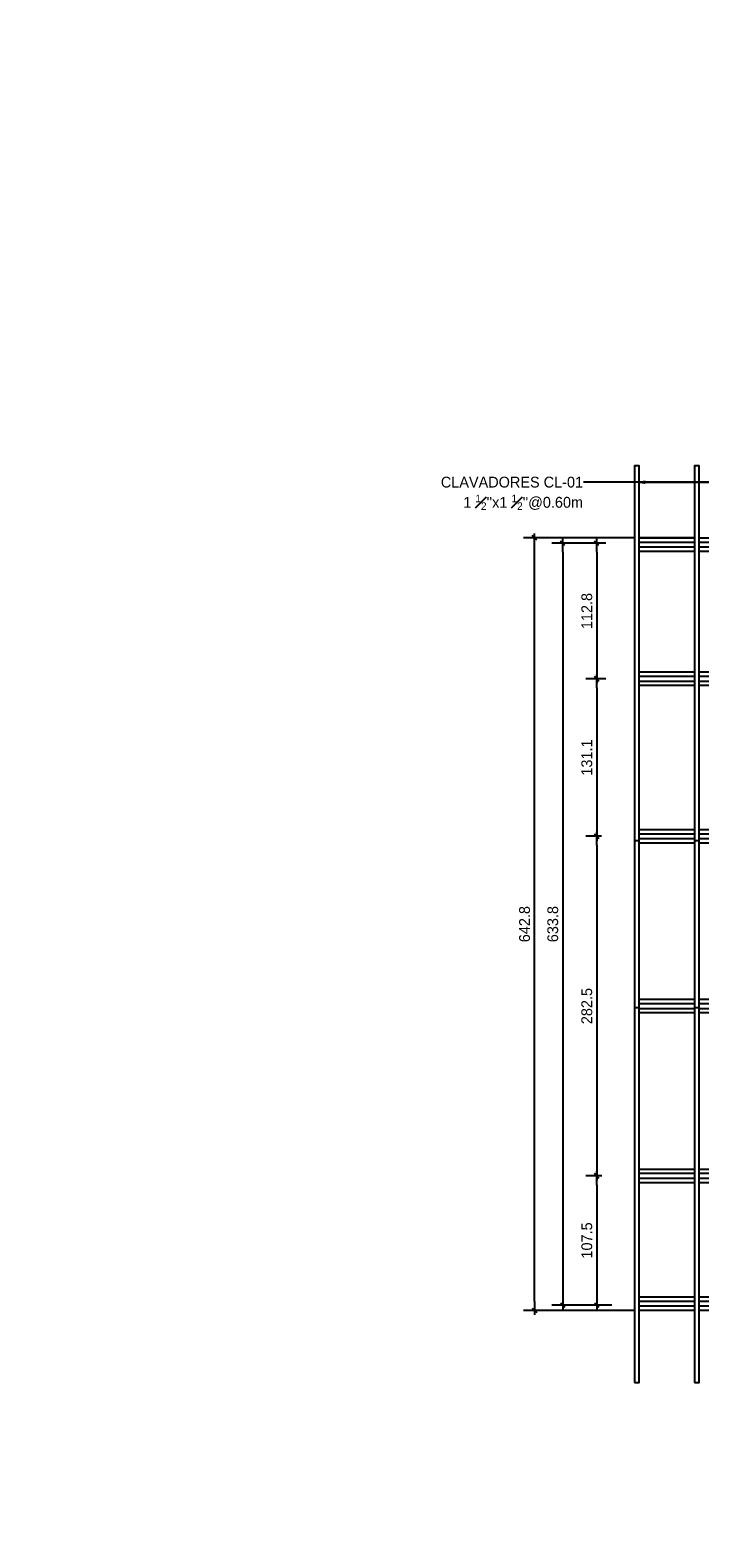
# Model space of a CAD drawing. Header units: millimetres. Extents: x 19458 to 19711, y 4351 to 4752.
# Tile 6 of 256: x 19479.6 to 19485.17, y 4513.9 to 4526.45. Entities that reach past the tile are written whole.
import ezdxf
from ezdxf import colors
from ezdxf.entities.mleader import LeaderData, LeaderLine
from ezdxf.math import Vec2, Vec3

# ---------------------------------------------------------------- set-up
doc = ezdxf.new("R2010")
doc.units = ezdxf.units.MM
doc.set_wipeout_variables(frame=1)
for name, color, linetype in [('0 @ 0.5', 7, 'Continuous'), ('ALFAJIAS', 3, 'Continuous'), ('CLAVADORES', 1, 'Continuous'), ('cotas', 1, 'Continuous'), ('cotas @ 500', 1, 'Continuous')]:
    doc.layers.add(name, color=color, linetype=linetype)
doc.styles.add('century gothic', font='GOTHIC.TTF')
doc.styles.add('COTAS SMC', font='GOTHIC.TTF')
doc.dimstyles.new('ANOTATIVE 100 SMCONSTRUCCIONES', dxfattribs={"dimscale": 0, "dimtxt": 0.18, "dimasz": 0.15, "dimexe": 0.18, "dimexo": 0.09, "dimgap": 0.1, "dimtad": 1, "dimzin": 0, "dimdsep": 46, "dimtxsty": 'century gothic', "dimblk1": 'FLECHA1', "dimblk2": 'FLECHA1', "dimsah": 1, "dimcen": 0.18, "dimdle": 0.075, "dimclrd": 1, "dimclre": 1, "dimclrt": 2, "dimaunit": 1, "dimadec": 0, "dimazin": 0, "dimtfac": 0.75, "dimtix": 1, "dimtmove": 2, "dimatfit": 3, "dimfxl": 0.09, "dimtvp": 1.5, "dimtfill": 1, "dimtolj": 1, "dimtzin": 0, "dimarcsym": 0})
doc.dimstyles.new('ANOTATIVE CM SMCONSTRUCCIONES', dxfattribs={"dimscale": 0, "dimtxt": 0.18, "dimasz": 0.15, "dimexe": 0.18, "dimexo": 0.18, "dimgap": 0.07, "dimtad": 1, "dimdec": 1, "dimlfac": 100, "dimdsep": 46, "dimtxsty": 'century gothic', "dimblk1": 'FLECHA1', "dimblk2": 'FLECHA1', "dimsah": 1, "dimcen": 0.18, "dimdle": 0.075, "dimclrd": 1, "dimclre": 1, "dimclrt": 2, "dimaunit": 1, "dimadec": 0, "dimazin": 2, "dimtfac": 0.75, "dimtdec": 1, "dimtix": 1, "dimtmove": 2, "dimatfit": 3, "dimfxl": 0.09, "dimtvp": 1.5, "dimtfill": 1, "dimtolj": 1, "dimtzin": 0, "dimarcsym": 0})
doc.dimstyles.new('PIES SMCONSTRUCCIONES', dxfattribs={"dimscale": 0, "dimtxt": 0.18, "dimasz": 0.2, "dimexe": 0.18, "dimexo": 0, "dimgap": 0.1, "dimtad": 1, "dimdec": 0, "dimlfac": 39.370079, "dimzin": 0, "dimdsep": 46, "dimlunit": 4, "dimtxsty": 'COTAS SMC', "dimblk1": 'FLECHA1', "dimblk2": 'FLECHA1', "dimsah": 1, "dimcen": 0.2, "dimdle": 0.075, "dimclrd": 1, "dimclre": 1, "dimclrt": 2, "dimaunit": 1, "dimadec": 0, "dimazin": 0, "dimtfac": 0.75, "dimtdec": 0, "dimtix": 1, "dimtmove": 2, "dimatfit": 3, "dimfxl": 0.09, "dimtvp": 1.5, "dimtfill": 1, "dimtolj": 1, "dimtzin": 0, "dimarcsym": 0})

# ---------------------------------------------------------------- blocks, each defined once
blk = doc.blocks.new('FLECHA1')
at = {"color": 4}
blk.add_line((-0.24618, -0.24808), (0.24808, 0.25), dxfattribs=at)
at = {"color": 1}
blk.add_line((-1, 0), (0.49616, 0), dxfattribs=at)
blk = doc.blocks.new('*D509')
at = {"layer": 'cotas', "color": 1, "lineweight": -2, "transparency": 16777216}
for p, q in [((19614.326, 4625.845), (19614.326, 4700.845)), ((19570.984, 4550.845), (19524.326, 4550.845)), ((19614.326, 4548.43), (19614.326, 4550.845)), ((19570.534, 4548.43), (19524.326, 4548.43)), ((19614.326, 4473.43), (19614.326, 4398.43))]:
    blk.add_line(p, q, dxfattribs=at)
at = {"layer": 'Defpoints', "color": 0, "transparency": 16777216}
for p in [(19614.326, 4550.845), (19615.984, 4550.845), (19615.534, 4548.43)]:
    blk.add_point(p, dxfattribs=at)
at = {"layer": 'cotas', "color": 1, "lineweight": -2, "transparency": 16777216, "xscale": 75, "yscale": 75, "zscale": 75}
for p, rotation in [((19614.326, 4550.845), 270), ((19614.326, 4548.43), 90)]:
    blk.add_blockref('FLECHA1', p, dxfattribs=dict(at, rotation=rotation))
at = {"layer": 'cotas', "color": 2, "transparency": 16777216, "insert": (19517.338, 4549.637), "char_height": 90, "attachment_point": 5, "rotation": 90, "style": 'century gothic', "bg_fill": 3, "box_fill_scale": 1.1, "bg_fill_color": 256, "bg_fill_true_color": 13158600, "bg_fill_transparency": 0}
blk.add_mtext('\\A1;2.42', dxfattribs=at)
blk = doc.blocks.new('*D564')
at = {"layer": 'cotas', "color": 1, "lineweight": -2, "transparency": 16777216}
for p, q in [((19620.013, 4651.753), (19620.013, 4751.753)), ((19620.417, 4551.753), (19530.013, 4551.753)), ((19620.013, 4550.533), (19620.013, 4551.753)), ((19620.417, 4550.533), (19530.013, 4550.533)), ((19620.013, 4450.533), (19620.013, 4350.533))]:
    blk.add_line(p, q, dxfattribs=at)
at = {"layer": 'Defpoints', "color": 0, "transparency": 16777216}
for p in [(19620.013, 4551.753), (19620.417, 4551.753), (19620.417, 4550.533)]:
    blk.add_point(p, dxfattribs=at)
at = {"layer": 'cotas', "color": 1, "lineweight": -2, "transparency": 16777216, "xscale": 100, "yscale": 100, "zscale": 100}
for p, rotation in [((19620.013, 4551.753), 270), ((19620.013, 4550.533), 90)]:
    blk.add_blockref('FLECHA1', p, dxfattribs=dict(at, rotation=rotation))
at = {"layer": 'cotas', "color": 2, "transparency": 16777216, "insert": (19523.881, 4551.143), "char_height": 90, "attachment_point": 5, "rotation": 90, "style": 'COTAS SMC', "bg_fill": 3, "box_fill_scale": 1.1, "bg_fill_color": 256, "bg_fill_true_color": 13158600, "bg_fill_transparency": 0}
blk.add_mtext("\\A1;4'", dxfattribs=at)
blk = doc.blocks.new('*D114')
at = {"color": 1, "lineweight": -2, "transparency": 16777216}
for p, q in [((19484.39, 4522.176), (19484.224, 4522.176)), ((19484.314, 4522.101), (19484.314, 4521.123)), ((19484.39, 4521.048), (19484.224, 4521.048))]:
    blk.add_line(p, q, dxfattribs=at)
at = {"layer": 'Defpoints', "color": 0, "transparency": 16777216}
for p in [(19484.48, 4522.176), (19484.314, 4521.048), (19484.48, 4521.048)]:
    blk.add_point(p, dxfattribs=at)
at = {"color": 1, "lineweight": -2, "transparency": 16777216, "xscale": 0.075, "yscale": 0.075, "zscale": 0.075}
for p, rotation in [((19484.314, 4522.176), 90), ((19484.314, 4521.048), 270)]:
    blk.add_blockref('FLECHA1', p, dxfattribs=dict(at, rotation=rotation))
at = {"color": 2, "transparency": 16777216, "insert": (19484.232, 4521.612), "char_height": 0.09, "attachment_point": 5, "rotation": 90, "style": 'century gothic', "bg_fill": 3, "box_fill_scale": 1.1, "bg_fill_color": 256, "bg_fill_true_color": 13158600, "bg_fill_transparency": 0}
blk.add_mtext('\\A1;112.8', dxfattribs=at)
blk = doc.blocks.new('*D115')
at = {"color": 1, "lineweight": -2, "transparency": 16777216}
for p, q in [((19484.39, 4521.048), (19484.224, 4521.048)), ((19484.314, 4520.973), (19484.314, 4519.813)), ((19484.355, 4519.738), (19484.224, 4519.738))]:
    blk.add_line(p, q, dxfattribs=at)
at = {"layer": 'Defpoints', "color": 0, "transparency": 16777216}
for p in [(19484.48, 4521.048), (19484.314, 4519.738), (19484.445, 4519.738)]:
    blk.add_point(p, dxfattribs=at)
at = {"color": 1, "lineweight": -2, "transparency": 16777216, "xscale": 0.075, "yscale": 0.075, "zscale": 0.075}
for p, rotation in [((19484.314, 4521.048), 90), ((19484.314, 4519.738), 270)]:
    blk.add_blockref('FLECHA1', p, dxfattribs=dict(at, rotation=rotation))
at = {"color": 2, "transparency": 16777216, "insert": (19484.232, 4520.393), "char_height": 0.09, "attachment_point": 5, "rotation": 90, "style": 'century gothic', "bg_fill": 3, "box_fill_scale": 1.1, "bg_fill_color": 256, "bg_fill_true_color": 13158600, "bg_fill_transparency": 0}
blk.add_mtext('\\A1;131.1', dxfattribs=at)
blk = doc.blocks.new('*D116')
at = {"color": 1, "lineweight": -2, "transparency": 16777216}
for p, q in [((19484.355, 4519.738), (19484.224, 4519.738)), ((19484.314, 4519.663), (19484.314, 4516.988)), ((19484.358, 4516.913), (19484.224, 4516.913))]:
    blk.add_line(p, q, dxfattribs=at)
at = {"layer": 'Defpoints', "color": 0, "transparency": 16777216}
for p in [(19484.445, 4519.738), (19484.314, 4516.913), (19484.448, 4516.913)]:
    blk.add_point(p, dxfattribs=at)
at = {"color": 1, "lineweight": -2, "transparency": 16777216, "xscale": 0.075, "yscale": 0.075, "zscale": 0.075}
for p, rotation in [((19484.314, 4519.738), 90), ((19484.314, 4516.913), 270)]:
    blk.add_blockref('FLECHA1', p, dxfattribs=dict(at, rotation=rotation))
at = {"color": 2, "transparency": 16777216, "insert": (19484.232, 4518.325), "char_height": 0.09, "attachment_point": 5, "rotation": 90, "style": 'century gothic', "bg_fill": 3, "box_fill_scale": 1.1, "bg_fill_color": 256, "bg_fill_true_color": 13158600, "bg_fill_transparency": 0}
blk.add_mtext('\\A1;282.5', dxfattribs=at)
blk = doc.blocks.new('*D117')
at = {"color": 1, "lineweight": -2, "transparency": 16777216}
for p, q in [((19484.358, 4516.913), (19484.224, 4516.913)), ((19484.314, 4516.838), (19484.314, 4515.913)), ((19484.44, 4515.838), (19484.224, 4515.838))]:
    blk.add_line(p, q, dxfattribs=at)
at = {"layer": 'Defpoints', "color": 0, "transparency": 16777216}
for p in [(19484.448, 4516.913), (19484.314, 4515.838), (19484.53, 4515.838)]:
    blk.add_point(p, dxfattribs=at)
at = {"color": 1, "lineweight": -2, "transparency": 16777216, "xscale": 0.075, "yscale": 0.075, "zscale": 0.075}
for p, rotation in [((19484.314, 4516.913), 90), ((19484.314, 4515.838), 270)]:
    blk.add_blockref('FLECHA1', p, dxfattribs=dict(at, rotation=rotation))
at = {"color": 2, "transparency": 16777216, "insert": (19484.232, 4516.375), "char_height": 0.09, "attachment_point": 5, "rotation": 90, "style": 'century gothic', "bg_fill": 3, "box_fill_scale": 1.1, "bg_fill_color": 256, "bg_fill_true_color": 13158600, "bg_fill_transparency": 0}
blk.add_mtext('\\A1;107.5', dxfattribs=at)
blk = doc.blocks.new('*D118')
at = {"color": 1, "lineweight": -2, "transparency": 16777216}
for p, q in [((19484.39, 4522.176), (19483.941, 4522.176)), ((19484.031, 4522.101), (19484.031, 4515.913)), ((19484.39, 4515.838), (19483.941, 4515.838))]:
    blk.add_line(p, q, dxfattribs=at)
at = {"layer": 'Defpoints', "color": 0, "transparency": 16777216}
for p in [(19484.48, 4522.176), (19484.031, 4515.838), (19484.48, 4515.838)]:
    blk.add_point(p, dxfattribs=at)
at = {"color": 1, "lineweight": -2, "transparency": 16777216, "xscale": 0.075, "yscale": 0.075, "zscale": 0.075}
for p, rotation in [((19484.031, 4522.176), 90), ((19484.031, 4515.838), 270)]:
    blk.add_blockref('FLECHA1', p, dxfattribs=dict(at, rotation=rotation))
at = {"color": 2, "transparency": 16777216, "insert": (19483.949, 4519.007), "char_height": 0.09, "attachment_point": 5, "rotation": 90, "style": 'century gothic', "bg_fill": 3, "box_fill_scale": 1.1, "bg_fill_color": 256, "bg_fill_true_color": 13158600, "bg_fill_transparency": 0}
blk.add_mtext('\\A1;633.8', dxfattribs=at)
blk = doc.blocks.new('*D112')
at = {"color": 1, "lineweight": -2, "transparency": 16777216}
for p, q in [((19485.139, 4522.221), (19483.706, 4522.221)), ((19483.796, 4515.868), (19483.796, 4522.146)), ((19485.139, 4515.793), (19483.706, 4515.793))]:
    blk.add_line(p, q, dxfattribs=at)
at = {"layer": 'Defpoints', "color": 0, "transparency": 16777216}
for p in [(19483.796, 4522.221), (19485.229, 4522.221), (19485.229, 4515.793)]:
    blk.add_point(p, dxfattribs=at)
at = {"color": 1, "lineweight": -2, "transparency": 16777216, "xscale": 0.075, "yscale": 0.075, "zscale": 0.075}
for p, rotation in [((19483.796, 4522.221), 90), ((19483.796, 4515.793), 270)]:
    blk.add_blockref('FLECHA1', p, dxfattribs=dict(at, rotation=rotation))
at = {"color": 2, "transparency": 16777216, "insert": (19483.714, 4519.007), "char_height": 0.09, "attachment_point": 5, "rotation": 90, "style": 'century gothic', "bg_fill": 3, "box_fill_scale": 1.1, "bg_fill_color": 256, "bg_fill_true_color": 13158600, "bg_fill_transparency": 0}
blk.add_mtext('\\A1;642.8', dxfattribs=at)
blk = doc.blocks.new('RF01')
for points in [[(19518.099, 4524.927), (19518.099, 4524.889), (19519.307, 4524.889), (19519.307, 4524.927)], [(19520.076, 4524.927), (19520.076, 4524.889), (19521.284, 4524.889), (19521.284, 4524.927)]]:
    blk.add_wipeout(points).dxf.layer = 'ALFAJIAS'
blk.add_wipeout([(19515.515, 4524.889), (19515.515, 4524.851), (19523.859, 4524.851), (19523.859, 4524.889)]).dxf.layer = 'ALFAJIAS'
at = {"layer": 'ALFAJIAS'}
for p, q in [((19518.696, 4524.851), (19515.515, 4524.851)), ((19518.696, 4524.851), (19520.672, 4524.851)), ((19523.853, 4524.851), (19520.672, 4524.851)), ((19523.859, 4524.851), (19523.853, 4524.851))]:
    blk.add_line(p, q, dxfattribs=at)
blk.add_wipeout([(19515.515, 4524.965), (19515.515, 4524.927), (19523.859, 4524.927), (19523.859, 4524.965)]).dxf.layer = 'ALFAJIAS'
for p, q in [((19515.515, 4524.965), (19515.515, 4524.927)), ((19515.515, 4524.965), (19518.696, 4524.965)), ((19518.099, 4524.927), (19515.515, 4524.927)), ((19515.515, 4524.889), (19515.515, 4524.851)), ((19515.515, 4524.889), (19518.099, 4524.889)), ((19518.099, 4524.927), (19518.099, 4524.889)), ((19518.099, 4524.927), (19518.696, 4524.927)), ((19518.099, 4524.889), (19518.696, 4524.889)), ((19518.696, 4524.927), (19518.696, 4524.965)), ((19518.696, 4524.965), (19520.672, 4524.965)), ((19518.696, 4524.927), (19519.292, 4524.927)), ((19518.696, 4524.851), (19518.696, 4524.889)), ((19518.696, 4524.889), (19519.292, 4524.889)), ((19519.307, 4524.927), (19519.292, 4524.927)), ((19519.292, 4524.889), (19519.292, 4524.927)), ((19519.307, 4524.889), (19519.292, 4524.889)), ((19519.307, 4524.889), (19519.307, 4524.927)), ((19519.307, 4524.927), (19520.076, 4524.927)), ((19519.307, 4524.889), (19520.076, 4524.889)), ((19520.076, 4524.927), (19520.076, 4524.889)), ((19520.076, 4524.927), (19520.672, 4524.927)), ((19520.076, 4524.889), (19520.672, 4524.889)), ((19520.672, 4524.927), (19520.672, 4524.965)), ((19520.672, 4524.965), (19523.853, 4524.965)), ((19520.672, 4524.927), (19521.268, 4524.927)), ((19520.672, 4524.851), (19520.672, 4524.889)), ((19520.672, 4524.889), (19521.268, 4524.889)), ((19521.284, 4524.927), (19521.268, 4524.927)), ((19521.268, 4524.889), (19521.268, 4524.927)), ((19521.284, 4524.889), (19521.268, 4524.889)), ((19521.284, 4524.889), (19521.284, 4524.927)), ((19521.284, 4524.927), (19523.853, 4524.927)), ((19523.853, 4524.889), (19521.284, 4524.889)), ((19523.853, 4524.965), (19523.853, 4524.927)), ((19523.859, 4524.965), (19523.853, 4524.965)), ((19523.859, 4524.927), (19523.853, 4524.927)), ((19523.853, 4524.889), (19523.853, 4524.851)), ((19523.859, 4524.889), (19523.853, 4524.889)), ((19523.859, 4524.927), (19523.859, 4524.965)), ((19523.859, 4524.851), (19523.859, 4524.889))]:
    blk.add_line(p, q, dxfattribs=at)
blk = doc.blocks.new('CL01')
blk.add_wipeout([(19500.36, 4517.081), (19500.398, 4517.081), (19500.398, 4520.202), (19500.36, 4520.202)]).dxf.layer = 'CLAVADORES'
at = {"layer": 'CLAVADORES'}
blk.add_lwpolyline([(19500.36, 4517.081), (19500.398, 4517.081), (19500.398, 4520.202), (19500.36, 4520.202)], close=True, dxfattribs=at)
blk = doc.blocks.new('CL02')
blk.add_wipeout([(19499.378, 4518.314), (19499.416, 4518.314), (19499.416, 4519.7), (19499.378, 4519.7)]).dxf.layer = 'CLAVADORES'
at = {"layer": 'CLAVADORES'}
blk.add_lwpolyline([(19499.378, 4518.314), (19499.416, 4518.314), (19499.416, 4519.7), (19499.378, 4519.7)], close=True, dxfattribs=at)
blk = doc.blocks.new('*U796')
at = {"layer": 'cotas @ 500'}
dim = blk.add_linear_dim(base=(19614.326038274, 4550.84482378), p1=(19615.533859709, 4548.42982378), p2=(19615.98360808, 4550.84482378), angle=90, dimstyle='ANOTATIVE 100 SMCONSTRUCCIONES', override={"dimscale": 500, "dimtix": 1, "dimtofl": 1, "dimtmove": 1, "dimatfit": 1}, dxfattribs=at)
dim.commit()
dim.dimension.update_dxf_attribs({"geometry": '*D509', "text_midpoint": (19517.337595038, 4549.63732378)})
blk = doc.blocks.new('*U798')
at = {"layer": 'cotas @ 500'}
dim = blk.add_linear_dim(base=(19620.013, 4551.753), p1=(19620.417, 4550.533), p2=(19620.417, 4551.753), angle=90, dimstyle='PIES SMCONSTRUCCIONES', override={"dimscale": 500, "dimtix": 1, "dimtofl": 1, "dimtmove": 2, "dimatfit": 3}, dxfattribs=at)
dim.commit()
dim.dimension.update_dxf_attribs({"geometry": '*D564', "text_midpoint": (19523.881, 4551.143)})

msp = doc.modelspace()

# ---------------------------------------------------------------- block references
at = {"layer": 'cotas'}
msp.add_blockref('*U796', (0, 0), dxfattribs=at)

# ---------------------------------------------------------------- next in the draw order: block references
msp.add_blockref('*U798', (0, 0), dxfattribs=at)

# ---------------------------------------------------------------- next in the draw order: dimensions: what is measured, and where the dimension line sits
at = {"layer": '0 @ 0.5'}
dim = msp.add_linear_dim(base=(19484.31379761, 4521.048444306), p1=(19484.48010385, 4522.175944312), p2=(19484.48010385, 4521.048444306), angle=90, dimstyle='ANOTATIVE CM SMCONSTRUCCIONES', override={"dimscale": 0.5, "dimtix": 1, "dimtofl": 1, "dimtmove": 2, "dimatfit": 3}, dxfattribs=at)
dim.commit()
dim.dimension.update_dxf_attribs({"geometry": '*D114', "text_midpoint": (19484.231533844, 4521.612194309)})

# ---------------------------------------------------------------- next in the draw order: dimensions: what is measured, and where the dimension line sits
dim = msp.add_linear_dim(base=(19484.3138, 4519.7375), p1=(19484.4801, 4521.0484), p2=(19484.4451, 4519.7375), angle=90, dimstyle='ANOTATIVE CM SMCONSTRUCCIONES', override={"dimscale": 0.5, "dimtix": 1, "dimtofl": 1, "dimtmove": 2, "dimatfit": 3}, dxfattribs=at)
dim.commit()
dim.dimension.update_dxf_attribs({"geometry": '*D115', "text_midpoint": (19484.2315, 4520.393)})

# ---------------------------------------------------------------- next in the draw order: dimensions: what is measured, and where the dimension line sits
dim = msp.add_linear_dim(base=(19484.3138, 4516.9125), p1=(19484.4451, 4519.7375), p2=(19484.448, 4516.9125), angle=90, dimstyle='ANOTATIVE CM SMCONSTRUCCIONES', override={"dimscale": 0.5, "dimtix": 1, "dimtofl": 1, "dimtmove": 2, "dimatfit": 3}, dxfattribs=at)
dim.commit()
dim.dimension.update_dxf_attribs({"geometry": '*D116', "text_midpoint": (19484.2315, 4518.325)})

# ---------------------------------------------------------------- next in the draw order: dimensions: what is measured, and where the dimension line sits
dim = msp.add_linear_dim(base=(19484.3138, 4515.8375), p1=(19484.448, 4516.9125), p2=(19484.5304, 4515.8375), angle=90, dimstyle='ANOTATIVE CM SMCONSTRUCCIONES', override={"dimscale": 0.5, "dimtix": 1, "dimtofl": 1, "dimtmove": 2, "dimatfit": 3}, dxfattribs=at)
dim.commit()
dim.dimension.update_dxf_attribs({"geometry": '*D117', "text_midpoint": (19484.2315, 4516.375)})

# ---------------------------------------------------------------- next in the draw order: dimensions: what is measured, and where the dimension line sits
dim = msp.add_linear_dim(base=(19484.0314, 4515.8375), p1=(19484.4801, 4522.1759), p2=(19484.4801, 4515.8375), angle=90, dimstyle='ANOTATIVE CM SMCONSTRUCCIONES', override={"dimscale": 0.5, "dimtix": 1, "dimtofl": 1, "dimtmove": 2, "dimatfit": 3}, dxfattribs=at)
dim.commit()
dim.dimension.update_dxf_attribs({"geometry": '*D118', "text_midpoint": (19483.9491, 4519.0067)})

# ---------------------------------------------------------------- next in the draw order: dimensions: what is measured, and where the dimension line sits
dim = msp.add_linear_dim(base=(19483.7963, 4522.2209), p1=(19485.2286, 4515.7925), p2=(19485.2286, 4522.2209), angle=90, dimstyle='ANOTATIVE CM SMCONSTRUCCIONES', override={"dimscale": 0.5, "dimtix": 1, "dimtofl": 1, "dimtmove": 2, "dimatfit": 3}, dxfattribs=at)
dim.commit()
dim.dimension.update_dxf_attribs({"geometry": '*D112', "text_midpoint": (19483.714, 4519.0067)})

# ---------------------------------------------------------------- next in the draw order: block references
for p in [(-30.8861, -2.7441), (-30.8861, -3.8596), (-30.8861, -5.1705), (-30.8861, -6.583), (-30.8861, -7.9955), (-30.8861, -9.0585)]:
    msp.add_blockref('RF01', p)

# ---------------------------------------------------------------- next in the draw order: block references
for p in [(-15.7317, 2.6186), (-15.2312, 2.6186), (-15.7317, -1.8884), (-15.2312, -1.8884)]:
    msp.add_blockref('CL01', p)

# ---------------------------------------------------------------- next in the draw order: block references
for p in [(-14.7494, 0), (-14.2489, 0)]:
    msp.add_blockref('CL02', p)

# ---------------------------------------------------------------- next in the draw order: leaders
ml = msp.add_multileader_mtext('Standard', dxfattribs=at)
ml.set_content("\\A1;CLAVADORES CL-01 \\P1 {\\H0.7x;\\S1#2;}''x1 {\\H0.7x;\\S1#2;}''@0.60m", color=2, style='century gothic')
ml.set_leader_properties(color=1)
ml.build(insert=Vec2(0, 0))
ml.multileader.update_dxf_attribs({"dogleg_length": 0.09, "arrow_head_size": 0.09, "scale": 0.5})
ctx = ml.context
ctx.base_point, ctx.scale, ctx.char_height, ctx.arrow_head_size, ctx.landing_gap_size, ctx.plane_origin = Vec3(19483.015, 4522.6835), 0.5, 0.09, 0.09, 0.005, Vec3(19484.677, 4522.5123)
ctx.text_align_type = 2
notes = []
notes.append((ctx, [(0, (1, 1, 0), (19484.3526, 4522.6835), (-1, 0), 0.1472, [(15, [(19484.6286, 4522.6835), (19485.1291, 4522.6835), (19485.7291, 4522.6835), (19486.3291, 4522.6835), (19486.9291, 4522.6835), (19487.5291, 4522.6835), (19488.1291, 4522.6835), (19488.1291, 4522.6835), (19488.7291, 4522.6835), (19489.3291, 4522.6835), (19489.9291, 4522.6835), (19490.5291, 4522.6835), (19491.1291, 4522.6835), (19491.7291, 4522.6835), (19492.3291, 4522.6835), (19492.9291, 4522.6835)], 0, [])])]))
ctx.mtext.insert, ctx.mtext.alignment, ctx.mtext.flow_direction = Vec3(19484.2004, 4522.7296), 3, 5
for ctx, leaders in notes:
    for number, flags, end, landing, length, lines in leaders:
        leader = LeaderData()
        leader.index, (leader.has_last_leader_line, leader.has_dogleg_vector, leader.attachment_direction) = number, flags
        leader.last_leader_point, leader.dogleg_vector, leader.dogleg_length = Vec3(end), Vec3(landing), length
        for number, points, colour, breaks in lines:
            line = LeaderLine()
            line.index, line.vertices, line.color, line.breaks = number, Vec3.list(points), colors.encode_raw_color(colour), breaks
            leader.lines.append(line)
        ctx.leaders.append(leader)

doc.saveas('drawing.dxf')
